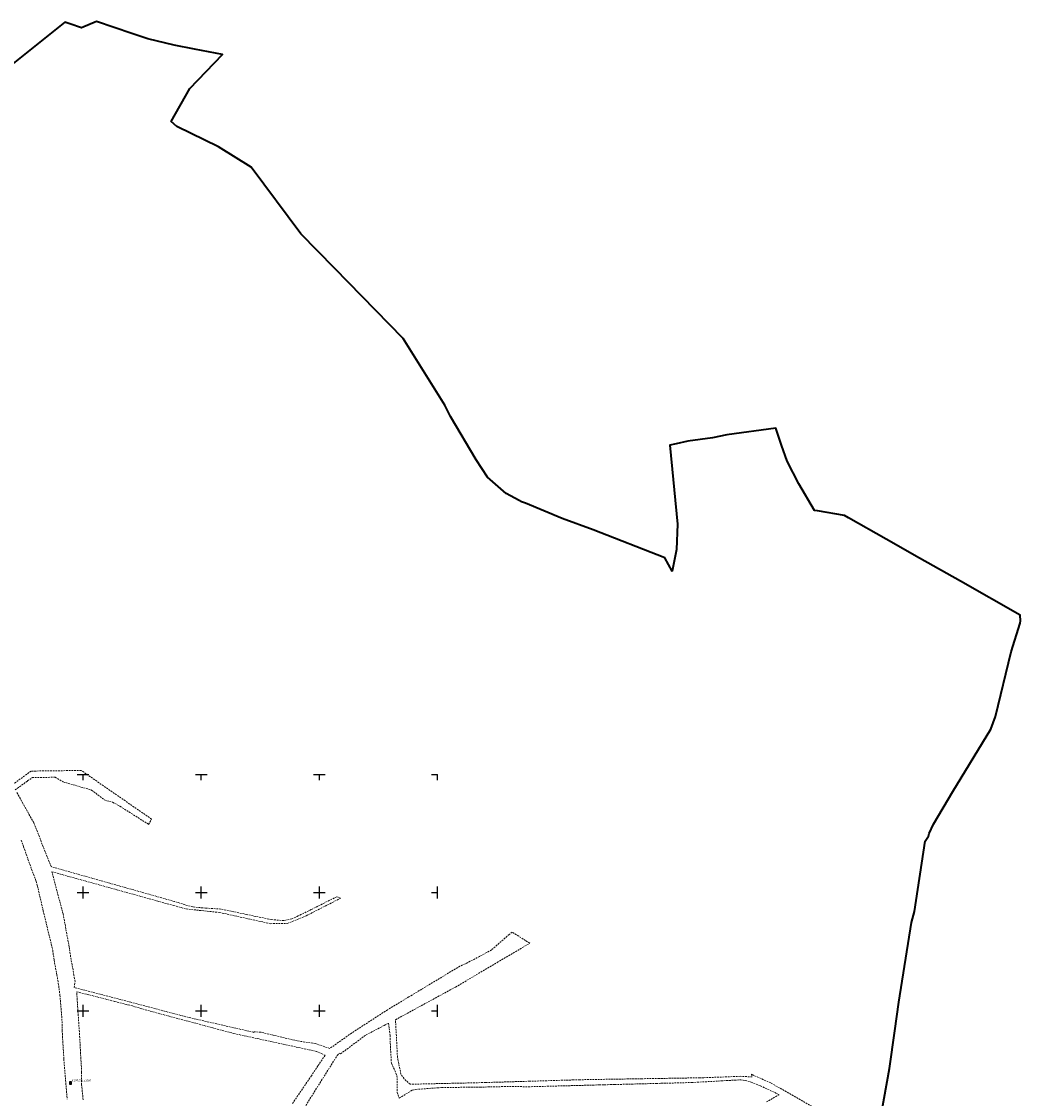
# Model space of a CAD drawing. Header units: metres. Extents: x 5548743 to 5556416, y 5707500 to 5714000.
# Tile 203 of 203: x 5554048 to 5554893, y 5711226 to 5712137. Entities that reach past the tile are written whole.
import ezdxf
from ezdxf.enums import TextEntityAlignment as Align

# ---------------------------------------------------------------- set-up
doc = ezdxf.new("R2010")
doc.units = ezdxf.units.M
doc.header["$MEASUREMENT"] = 0
doc.linetypes.add('1.5_0.75', pattern=[2.25, 1.5, -0.75])
doc.layers.get('0').update_dxf_attribs({"color": 2, "linetype": 'CONTINUOUS', "lineweight": 5})
for name, color, linetype in [('216-obręb ewidencyjny', 7, 'CONTINUOUS'), ('218-kontur użytku gruntowego', 7, 'CONTINUOUS'), ('Szczegółowa osnowa geodezyjna pozioma', 7, 'CONTINUOUS'), ('Szczegółowa osnowa geodezyjna pozioma-Atr103', 7, 'CONTINUOUS'), ('Wstawianie ramki sekcyjnej z opisem', 7, 'CONTINUOUS')]:
    doc.layers.add(name, color=color, linetype=linetype)
doc.styles.get("Standard").update_dxf_attribs({"font": 'Working1250', "width": 0.75})

# ---------------------------------------------------------------- blocks, each defined once
blk = doc.blocks.new('OSSP')
at = {"color": 0}
for p, q in [((-0.939, 0.938), (-0.939, -0.938)), ((-0.939, 0.938), (-0.939, -0.938)), ((0.936, 0.938), (-0.939, 0.938)), ((0.936, 0.938), (-0.939, 0.938)), ((0.45, 0), (-0.45, 0)), ((0.45, 0), (-0.45, 0)), ((0, -0.45), (0, 0.45)), ((0, -0.45), (0, 0.45)), ((0.936, -0.938), (0.936, 0.938)), ((0.936, -0.938), (0.936, 0.938)), ((-0.939, -0.938), (0.936, -0.938)), ((-0.939, -0.938), (0.936, -0.938))]:
    blk.add_line(p, q, dxfattribs=at)
blk = doc.blocks.new('RAMKA1000K')
at = {"color": 0}
for p, q in [((0, 495), (0, 500)), ((0, 500), (5, 500)), ((95, 500), (105, 500)), ((100, 495), (100, 500)), ((195, 500), (205, 500)), ((200, 495), (200, 500)), ((295, 500), (305, 500)), ((300, 495), (300, 500)), ((395, 500), (405, 500)), ((400, 495), (400, 500)), ((495, 500), (505, 500)), ((500, 495), (500, 500)), ((595, 500), (605, 500)), ((600, 495), (600, 500)), ((695, 500), (705, 500)), ((700, 495), (700, 500)), ((795, 500), (800, 500)), ((800, 495), (800, 500)), ((0, 395), (0, 405)), ((100, 395), (100, 405)), ((200, 395), (200, 405)), ((300, 395), (300, 405)), ((400, 395), (400, 405)), ((500, 395), (500, 405)), ((600, 395), (600, 405)), ((700, 395), (700, 405)), ((800, 395), (800, 405)), ((0, 400), (5, 400)), ((95, 400), (105, 400)), ((195, 400), (205, 400)), ((295, 400), (305, 400)), ((395, 400), (405, 400)), ((495, 400), (505, 400)), ((595, 400), (605, 400)), ((695, 400), (705, 400)), ((795, 400), (800, 400)), ((0, 295), (0, 305)), ((100, 295), (100, 305)), ((200, 295), (200, 305)), ((300, 295), (300, 305)), ((400, 295), (400, 305)), ((500, 295), (500, 305)), ((600, 295), (600, 305)), ((700, 295), (700, 305)), ((800, 295), (800, 305)), ((0, 300), (5, 300)), ((95, 300), (105, 300)), ((195, 300), (205, 300)), ((295, 300), (305, 300)), ((395, 300), (405, 300)), ((495, 300), (505, 300)), ((595, 300), (605, 300)), ((695, 300), (705, 300)), ((795, 300), (800, 300)), ((0, 195), (0, 205)), ((100, 195), (100, 205)), ((200, 195), (200, 205)), ((300, 195), (300, 205)), ((400, 195), (400, 205)), ((500, 195), (500, 205)), ((600, 195), (600, 205)), ((700, 195), (700, 205)), ((800, 195), (800, 205)), ((0, 200), (5, 200)), ((95, 200), (105, 200)), ((195, 200), (205, 200)), ((295, 200), (305, 200)), ((395, 200), (405, 200)), ((495, 200), (505, 200)), ((595, 200), (605, 200)), ((695, 200), (705, 200)), ((795, 200), (800, 200)), ((0, 95), (0, 105)), ((100, 95), (100, 105)), ((200, 95), (200, 105)), ((300, 95), (300, 105)), ((400, 95), (400, 105)), ((500, 95), (500, 105)), ((600, 95), (600, 105)), ((700, 95), (700, 105)), ((800, 95), (800, 105)), ((0, 100), (5, 100)), ((95, 100), (105, 100)), ((195, 100), (205, 100)), ((295, 100), (305, 100)), ((395, 100), (405, 100)), ((495, 100), (505, 100)), ((595, 100), (605, 100)), ((695, 100), (705, 100)), ((795, 100), (800, 100)), ((0, 0), (0, 5)), ((0, 0), (5, 0)), ((95, 0), (105, 0)), ((100, 0), (100, 5)), ((195, 0), (205, 0)), ((200, 0), (200, 5)), ((295, 0), (305, 0)), ((300, 0), (300, 5)), ((395, 0), (405, 0)), ((400, 0), (400, 5)), ((495, 0), (505, 0)), ((500, 0), (500, 5)), ((595, 0), (605, 0)), ((600, 0), (600, 5)), ((695, 0), (705, 0)), ((700, 0), (700, 5)), ((795, 0), (800, 0)), ((800, 0), (800, 5))]:
    blk.add_line(p, q, dxfattribs=at)

msp = doc.modelspace()

# ---------------------------------------------------------------- linework, layer by layer
at = {"layer": '216-obręb ewidencyjny', "color": 4, "linetype": 'Continuous', "lineweight": 35, "flags": 128}
msp.add_lwpolyline([(5554772.82, 5711197.89), (5554782.42, 5711251.22), (5554787.02, 5711283.07), (5554790.4, 5711307.35), (5554801.17, 5711374.61), (5554803.59, 5711383.95), (5554812.73, 5711443.34), (5554815.38, 5711447.75), (5554815.98, 5711449.98), (5554819.84, 5711457.96), (5554835.96, 5711485.41), (5554868.23, 5711538.33), (5554872.22, 5711549.08), (5554885.51, 5711603.62), (5554892.98, 5711627.96), (5554893.3, 5711630.02), (5554893.14, 5711634.75), (5554842.44, 5711663.45), (5554807.88, 5711683.02), (5554779.75, 5711698.95), (5554747.89, 5711716.91), (5554744.39, 5711718.95), (5554721.39, 5711723), (5554718.93, 5711723.27), (5554705.68, 5711745.9), (5554695.81, 5711764.93), (5554691, 5711778.42), (5554686.39, 5711792.93), (5554644.92, 5711787.15), (5554632.77, 5711784.66), (5554611.87, 5711781.79), (5554601.86, 5711779.5), (5554596.69, 5711778.46), (5554603.13, 5711711.66), (5554602.31, 5711690.17), (5554598.53, 5711671.94), (5554592.45, 5711683.07), (5554531.63, 5711706.77), (5554505.48, 5711716.54), (5554474.41, 5711729.49), (5554471.16, 5711730.7), (5554469.13, 5711731.78), (5554457.99, 5711737.71), (5554442.27, 5711751.37), (5554432.69, 5711766.22), (5554411.03, 5711802.71), (5554406.15, 5711812.36), (5554370.99, 5711868.63), (5554312.64, 5711928.21), (5554284.21, 5711957.24), (5554242.25, 5712013.8), (5554214.59, 5712030.78), (5554179.42, 5712048.21), (5554174.4, 5712052.38), (5554190.23, 5712080.18), (5554217.92, 5712109.05), (5554194.36, 5712113.52), (5554177.1, 5712116.9), (5554154.69, 5712122.26), (5554141.36, 5712126.8), (5554111.47, 5712136.91), (5554098.74, 5712131.7), (5554088.89, 5712134.95), (5554084.65, 5712136.48), (5554027.83, 5712091.29)], dxfattribs=at)
at = {"layer": '218-kontur użytku gruntowego', "color": 70, "linetype": '1.5_0.75', "lineweight": 18, "flags": 128}
for points in [[(5554055.98, 5711502.76), (5554039.91, 5711491.05)], [(5554098.4, 5711503.32), (5554055.98, 5711502.76)], [(5554157.98, 5711462.11), (5554098.4, 5711503.32)], [(5554042.52, 5711486.84), (5554052.98, 5711494.43)], [(5554052.98, 5711494.43), (5554056.94, 5711497.3)], [(5554056.94, 5711497.3), (5554076.32, 5711497.55)], [(5554076.32, 5711497.55), (5554083.08, 5711493.63)], [(5554083.08, 5711493.63), (5554107.14, 5711486.74)], [(5554049.11, 5711475.37), (5554043.86, 5711484.67)], [(5554107.14, 5711486.74), (5554118.04, 5711478.31)], [(5554058.27, 5711459.14), (5554049.11, 5711475.37)], [(5554118.04, 5711478.31), (5554124.9, 5711476.47)], [(5554124.9, 5711476.47), (5554131.23, 5711473.01)], [(5554131.23, 5711473.01), (5554155.48, 5711457.66)], [(5554072.88, 5711421.94), (5554058.27, 5711459.14)], [(5554155.48, 5711457.66), (5554157.98, 5711462.11)], [(5554047.73, 5711444.32), (5554049.66, 5711438.77)], [(5554049.66, 5711438.77), (5554054.08, 5711426.03)], [(5554054.08, 5711426.03), (5554060.25, 5711409.56)], [(5554177.48, 5711392.41), (5554072.88, 5711421.94)], [(5554083.05, 5711381.93), (5554073.64, 5711417.61)], [(5554073.64, 5711417.61), (5554176.55, 5711389.03)], [(5554060.25, 5711409.56), (5554061.33, 5711405.58)], [(5554061.33, 5711405.58), (5554066.26, 5711384.66)], [(5554288.8, 5711380.39), (5554317.94, 5711395.14)], [(5554314.64, 5711396.48), (5554292.96, 5711385.55)], [(5554317.94, 5711395.14), (5554314.64, 5711396.48)], [(5554066.26, 5711384.66), (5554074.33, 5711351.15)], [(5554176.55, 5711389.03), (5554187.17, 5711386.14)], [(5554188.4, 5711388.98), (5554177.48, 5711392.41)], [(5554187.17, 5711386.14), (5554215.37, 5711383.15)], [(5554192.83, 5711387.84), (5554188.4, 5711388.98)], [(5554203.52, 5711386.87), (5554192.83, 5711387.84)], [(5554216.53, 5711386.07), (5554203.52, 5711386.87)], [(5554238.46, 5711381.41), (5554216.53, 5711386.07)], [(5554292.96, 5711385.55), (5554282.03, 5711380.19)], [(5554088.31, 5711353.96), (5554083.05, 5711381.93)], [(5554215.37, 5711383.15), (5554258.56, 5711373.66)], [(5554259.32, 5711377.14), (5554238.46, 5711381.41)], [(5554269.9, 5711376.29), (5554259.32, 5711377.14)], [(5554276.63, 5711377.78), (5554269.9, 5711376.29)], [(5554272.82, 5711373.94), (5554288.8, 5711380.39)], [(5554282.03, 5711380.19), (5554276.63, 5711377.78)], [(5554258.56, 5711373.66), (5554272.82, 5711373.94)], [(5554463.02, 5711366.6), (5554460.69, 5711364.57)], [(5554474.36, 5711359.48), (5554463.02, 5711366.6)], [(5554460.69, 5711364.57), (5554445.69, 5711351.44)], [(5554450.36, 5711340.8), (5554477.97, 5711357.12)], [(5554477.97, 5711357.12), (5554474.36, 5711359.48)], [(5554074.33, 5711351.15), (5554075.43, 5711342.71)], [(5554089.42, 5711345.83), (5554088.31, 5711353.96)], [(5554445.69, 5711351.44), (5554435.6, 5711345.98)], [(5554075.43, 5711342.71), (5554077.85, 5711330.37)], [(5554092.27, 5711330.06), (5554089.42, 5711345.83)], [(5554415.2, 5711320.03), (5554450.36, 5711340.8)], [(5554423.29, 5711339.58), (5554418.94, 5711337.77)], [(5554435.6, 5711345.98), (5554423.29, 5711339.58)], [(5554077.85, 5711330.37), (5554079.04, 5711323.24)], [(5554093.23, 5711324.75), (5554092.27, 5711330.06)], [(5554418.94, 5711337.77), (5554386.58, 5711318.26)], [(5554079.04, 5711323.24), (5554079.34, 5711321)], [(5554079.34, 5711321), (5554080.36, 5711313.31)], [(5554092.53, 5711319.7), (5554093.23, 5711324.75)], [(5554080.36, 5711313.31), (5554082.11, 5711293.29)], [(5554140.54, 5711307.15), (5554092.53, 5711319.7)], [(5554094.57, 5711316.13), (5554126.73, 5711307.89)], [(5554096.98, 5711279.86), (5554094.57, 5711316.13)], [(5554375.62, 5711311.66), (5554357.69, 5711300.85)], [(5554364.4, 5711292.45), (5554415.2, 5711320.03)], [(5554378.7, 5711313.51), (5554375.62, 5711311.66)], [(5554384.53, 5711317.03), (5554378.7, 5711313.51)], [(5554386.58, 5711318.26), (5554384.53, 5711317.03)], [(5554126.73, 5711307.89), (5554138.14, 5711304.97)], [(5554138.14, 5711304.97), (5554141.68, 5711304.1)], [(5554189.22, 5711294.34), (5554140.54, 5711307.15)], [(5554141.68, 5711304.1), (5554152.56, 5711300.8)], [(5554082.11, 5711293.29), (5554082.33, 5711283.17)], [(5554152.56, 5711300.8), (5554227.66, 5711280.75)], [(5554213.12, 5711288.93), (5554189.22, 5711294.34)], [(5554357.69, 5711300.85), (5554327.19, 5711281.09)], [(5554244.52, 5711281.72), (5554213.12, 5711288.93)], [(5554339.48, 5711279.62), (5554354.87, 5711287.55)], [(5554354.87, 5711287.55), (5554358.48, 5711289.4)], [(5554358.48, 5711289.4), (5554359.76, 5711279.05)], [(5554366.04, 5711260.71), (5554364.4, 5711292.45)], [(5554082.33, 5711283.17), (5554083.71, 5711259.09)], [(5554098.78, 5711247.92), (5554096.98, 5711279.86)], [(5554227.66, 5711280.75), (5554297.49, 5711265.6)], [(5554244.54, 5711282.13), (5554244.52, 5711281.72)], [(5554250.51, 5711281.86), (5554244.54, 5711282.13)], [(5554281.28, 5711274.49), (5554250.51, 5711281.86)], [(5554327.19, 5711281.09), (5554308.72, 5711268.06)], [(5554317.87, 5711263.55), (5554339.48, 5711279.62)], [(5554359.76, 5711279.05), (5554359.96, 5711272.5)], [(5554296.6, 5711272.24), (5554281.28, 5711274.49)], [(5554308.72, 5711268.06), (5554296.6, 5711272.24)], [(5554359.96, 5711272.5), (5554360.9, 5711255.65)], [(5554083.71, 5711259.09), (5554086.5, 5711225.2)], [(5554288.42, 5711219.78), (5554315.14, 5711262.26)], [(5554297.49, 5711265.6), (5554304.83, 5711262.3)], [(5554304.83, 5711262.3), (5554298.78, 5711253.35)], [(5554315.14, 5711262.26), (5554316.6, 5711263.81)], [(5554316.6, 5711263.81), (5554316.84, 5711264.06)], [(5554316.84, 5711264.06), (5554317.87, 5711263.55)], [(5554368.99, 5711246.42), (5554366.04, 5711260.71)], [(5554098.66, 5711237.57), (5554098.78, 5711247.92)], [(5554298.78, 5711253.35), (5554293.19, 5711245.07)], [(5554360.9, 5711255.65), (5554363.86, 5711249.36)], [(5554363.86, 5711249.36), (5554365.65, 5711245.03)], [(5554293.19, 5711245.07), (5554277.14, 5711221.34)], [(5554365.65, 5711245.03), (5554365.77, 5711230.94)], [(5554371.59, 5711242.48), (5554368.99, 5711246.42)], [(5554376.75, 5711237.82), (5554371.59, 5711242.48)], [(5554440.65, 5711239.27), (5554376.75, 5711237.82)], [(5554478.2, 5711240.39), (5554440.65, 5711239.27)], [(5554514.96, 5711241.48), (5554478.2, 5711240.39)], [(5554520.46, 5711241.65), (5554514.96, 5711241.48)], [(5554573.01, 5711242.5), (5554520.46, 5711241.65)], [(5554559.44, 5711237.84), (5554585.29, 5711238.5)], [(5554587.5, 5711242.73), (5554573.01, 5711242.5)], [(5554585.29, 5711238.5), (5554589.29, 5711238.61)], [(5554622.06, 5711243.29), (5554587.5, 5711242.73)], [(5554589.29, 5711238.61), (5554615.13, 5711239.27)], [(5554615.13, 5711239.27), (5554656.54, 5711241.58)], [(5554625.22, 5711243.34), (5554622.06, 5711243.29)], [(5554656.1, 5711244.53), (5554625.22, 5711243.34)], [(5554666.24, 5711244.04), (5554656.1, 5711244.53)], [(5554656.54, 5711241.58), (5554660.31, 5711240.96)], [(5554660.31, 5711240.96), (5554665.42, 5711239.7)], [(5554665.42, 5711239.7), (5554673.17, 5711236.46)], [(5554666.79, 5711245.71), (5554665.78, 5711246.31)], [(5554665.78, 5711246.31), (5554666.24, 5711244.04)], [(5554681.97, 5711238.89), (5554666.79, 5711245.71)], [(5554695.29, 5711231.47), (5554681.97, 5711238.89)], [(5554100.07, 5711224.78), (5554098.66, 5711237.57)], [(5554365.77, 5711230.94), (5554367.46, 5711226.11)], [(5554367.46, 5711226.11), (5554378.38, 5711232.69)], [(5554378.38, 5711232.69), (5554381.51, 5711233.46)], [(5554381.51, 5711233.46), (5554403.53, 5711235.05)], [(5554403.53, 5711235.05), (5554435.84, 5711235.39)], [(5554435.84, 5711235.39), (5554454.14, 5711235.8)], [(5554454.14, 5711235.8), (5554479.15, 5711235.77)], [(5554479.15, 5711235.77), (5554515.15, 5711236.69)], [(5554515.15, 5711236.69), (5554536.95, 5711237.26)], [(5554536.95, 5711237.26), (5554540.95, 5711237.36)], [(5554540.95, 5711237.36), (5554543.94, 5711237.44)], [(5554543.94, 5711237.44), (5554549.94, 5711237.59)], [(5554549.94, 5711237.59), (5554559.44, 5711237.84)], [(5554673.17, 5711236.46), (5554689.2, 5711229.01)], [(5554722.64, 5711215.78), (5554695.29, 5711231.47)], [(5554689.2, 5711229.01), (5554678.23, 5711222.89)]]:
    msp.add_lwpolyline(points, dxfattribs=at)

# ---------------------------------------------------------------- block references
at = {"layer": 'Szczegółowa osnowa geodezyjna pozioma', "color": 252, "linetype": 'Continuous', "lineweight": 13}
msp.add_blockref('OSSP', (5554089.388, 5711238.959), dxfattribs=at)
at = {"layer": 'Wstawianie ramki sekcyjnej z opisem', "color": 8, "linetype": 'Continuous', "lineweight": 5}
msp.add_blockref('RAMKA1000K', (5553600, 5711000), dxfattribs=at)
msp.add_blockref('RAMKA1000K', (5553600, 5711000), dxfattribs=at)
msp.add_blockref('RAMKA1000K', (5553600, 5711000), dxfattribs=at)
msp.add_blockref('RAMKA1000K', (5553600, 5711000), dxfattribs=at)

# ---------------------------------------------------------------- texts
at = {"layer": 'Szczegółowa osnowa geodezyjna pozioma-Atr103', "color": 252, "oblique": 15, "width": 0.9}
msp.add_text('5.158.27.1.11060', height=1.5, dxfattribs=at).set_placement((5554090.388, 5711239.959), align=Align.BOTTOM_LEFT)

doc.saveas('drawing.dxf')
